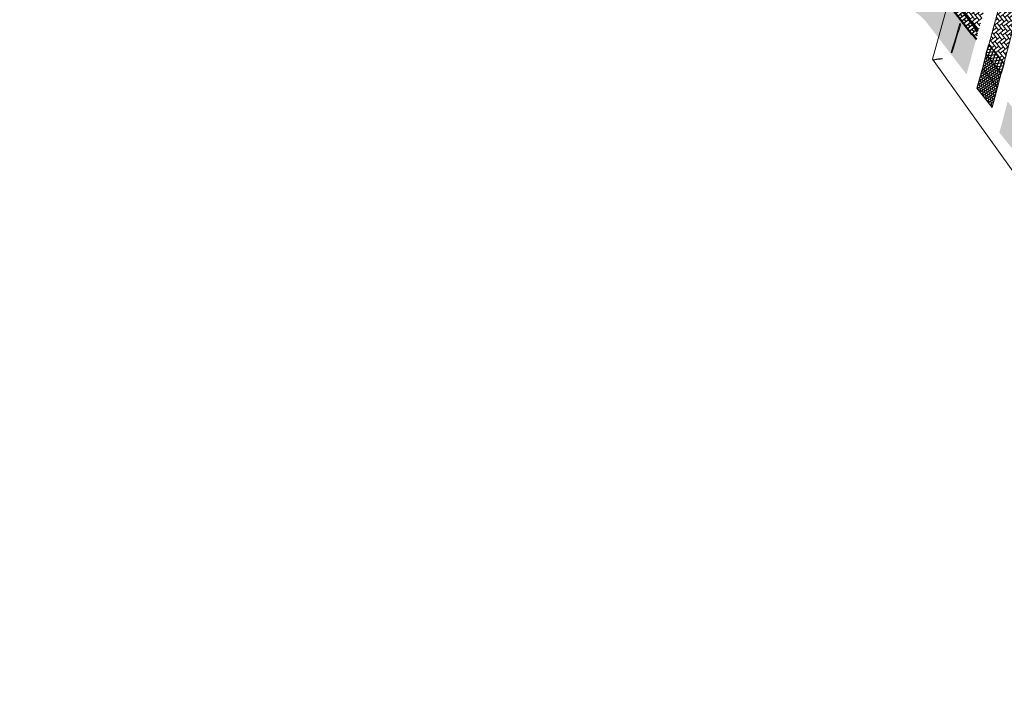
# Model space of a CAD drawing. Header units: metres. Extents: x 196882 to 197709, y 354811 to 355604.
# Tile 2 of 68: x 197073 to 197235, y 355268 to 355381. Entities that reach past the tile are written whole.
import ezdxf

# ---------------------------------------------------------------- set-up
doc = ezdxf.new("R2010")
doc.units = ezdxf.units.M
for name, color, linetype, lineweight in [('B-WE-IE-MEUBILAIR_SPOORWEGMEUBILAIR-G', 30, 'Continuous', 18), ('slagboom', 2, 'Continuous', 0), ('V-WE-VH-KANTOPSLUITING_TROTTOIRBAND-G', 7, 'VH-TROTTOIRBAND-V', 0), ('V-WE-VH-VERHARDING_BETONSTRAATSTEEN-A', 252, 'Continuous', 18), ('V-WE-VH-VERHARDING_TEGEL-A', 252, 'Continuous', 18), ('waarschuwingshek', 252, 'Continuous', 18)]:
    doc.layers.add(name, color=color, linetype=linetype, lineweight=lineweight)
doc.layers.add('V-WE-VH-VERHARDING_TEGEL_300x300 grijs', color=7, linetype='Continuous', lineweight=18, true_color=0x999999)
doc.layers.add('V_WEGEN_A_ASFALT', color=252, linetype='Continuous')
doc.layers.add('V_WEGEN_A_BSS', color=252, linetype='Continuous')
doc.linetypes.add('VH-TROTTOIRBAND-V', pattern='A,2.5,[24,NLCS.SHX,S=1,R=0,X=0,Y=0],2.5,-2,2,-2,2,-2', length=15)
pattern_1 = [(308.015660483, (0, 0), (0.378674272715, -0.1799640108), [0.375, -0.375]), (38.01566048, (0, 0), (-0.23095381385, 0.29544091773), [])]

# ---------------------------------------------------------------- blocks, each defined once
blk = doc.blocks.new('S503_2')
at = {"layer": 'slagboom', "color": 3, "linetype": 'Continuous', "lineweight": 0, "flags": 128}
for points in [[(0, 0), (1, 0), (1, 0.15), (0, 0.15), (0, 0)], [(0, 0), (1, 0), (1, 0.15), (0, 0.15), (0, 0)], [(2, 0), (3, 0), (3, 0.15), (2, 0.15), (2, 0)], [(2, 0), (3, 0), (3, 0.15), (2, 0.15), (2, 0)], [(4, 0), (5, 0), (5, 0.15), (4, 0.15), (4, 0)], [(4, 0), (5, 0), (5, 0.15), (4, 0.15), (4, 0)]]:
    blk.add_lwpolyline(points, close=True, dxfattribs=at)
at = {"layer": 'slagboom', "color": 7, "linetype": 'Continuous', "lineweight": 0, "flags": 128}
for points in [[(1, 0), (2, 0), (2, 0.15), (1, 0.15), (1, 0)], [(1, 0), (2, 0), (2, 0.15), (1, 0.15), (1, 0)], [(3, 0), (4, 0), (4, 0.15), (3, 0.15), (3, 0)], [(3, 0), (4, 0), (4, 0.15), (3, 0.15), (3, 0)]]:
    blk.add_lwpolyline(points, close=True, dxfattribs=at)
blk = doc.blocks.new('S503_1')
at = {"layer": 'slagboom', "color": 3, "linetype": 'Continuous', "lineweight": 0}
blk.add_blockref('S503_2', (0, 0), dxfattribs=at)
blk = doc.blocks.new('S503')
at = {"layer": 'waarschuwingshek', "color": 3, "linetype": 'Continuous', "lineweight": 0, "flags": 128}
for points in [[(0, 0), (1, 0), (1, 0.15), (0, 0.15), (0, 0)], [(0, 0), (1, 0), (1, 0.15), (0, 0.15), (0, 0)], [(2, 0), (3, 0), (3, 0.15), (2, 0.15), (2, 0)], [(2, 0), (3, 0), (3, 0.15), (2, 0.15), (2, 0)], [(4, 0), (5, 0), (5, 0.15), (4, 0.15), (4, 0)], [(4, 0), (5, 0), (5, 0.15), (4, 0.15), (4, 0)]]:
    blk.add_lwpolyline(points, close=True, dxfattribs=at)
at = {"layer": 'waarschuwingshek', "color": 7, "linetype": 'Continuous', "lineweight": 0, "flags": 128}
for points in [[(1, 0), (2, 0), (2, 0.15), (1, 0.15), (1, 0)], [(1, 0), (2, 0), (2, 0.15), (1, 0.15), (1, 0)], [(3, 0), (4, 0), (4, 0.15), (3, 0.15), (3, 0)], [(3, 0), (4, 0), (4, 0.15), (3, 0.15), (3, 0)]]:
    blk.add_lwpolyline(points, close=True, dxfattribs=at)
blk = doc.blocks.new('S1121')
at = {"layer": 'waarschuwingshek', "linetype": 'Continuous', "lineweight": 0, "xscale": 0.3, "yscale": 0.3, "zscale": 0.3}
blk.add_blockref('S503', (0, 0), dxfattribs=at)

msp = doc.modelspace()

# ---------------------------------------------------------------- hatches: boundary and pattern name
at = {"layer": 'V-WE-VH-VERHARDING_BETONSTRAATSTEEN-A'}
h = msp.add_hatch(dxfattribs=at)
h.set_pattern_fill('AVH-BSS_KEIFORMAAT_KEPER', color=256, scale=5, pattern_type=2)
h.set_pattern_definition([(308.0157, (197229.3955, 355377.97446), (0.736953, -0.090282), [1.575, -0.525]), (218.0157, (197230.22274, 355378.62113), (0.736953, -0.090282), [1.575, -0.525])])
h.paths.add_polyline_path([(197233.17, 355388.28), (197230.75, 355379.35), (197230.43, 355379.77), (197230.16, 355380.23), (197228.52, 355382.4), (197229.43, 355385.78), (197229.73, 355385.72), (197230.06, 355385.75), (197230.36, 355385.9), (197230.58, 355386.11), (197230.72, 355386.39), (197230.77, 355386.72), (197230.71, 355387.04), (197230.55, 355387.31), (197230.02, 355387.99), (197230.87, 355391.09), (197232.12, 355389.47), (197232.5, 355389.1)])
h = msp.add_hatch(dxfattribs=at)
h.set_pattern_fill('AVH-BSS_KEIFORMAAT_KEPER', color=256, scale=5, pattern_type=2)
h.set_pattern_definition([(308.01566048, (0, 0), (0.7369526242, -0.0902819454), [1.575, -0.525]), (218.01566048, (0.82723, 0.64667), (0.7369526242, -0.0902819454), [1.575, -0.525])])
h.paths.add_polyline_path([(197234.89, 355386.08), (197232.46, 355377.11), (197234.93, 355373.96), (197237.32, 355382.94)])
at = {"layer": 'V-WE-VH-VERHARDING_TEGEL-A'}
h = msp.add_hatch(dxfattribs=at)
h.set_pattern_fill('AVH-TEGEL_300X300_HALFST', color=11, scale=1.25, pattern_type=2)
h.set_pattern_definition([(308.01566, (197073.439, 355375.506), (0.37867427, -0.17996401), [0.375, -0.375]), (38.01566, (197073.439, 355375.506), (-0.2309538, 0.2954409), [])])
edge = h.paths.add_edge_path()
edge.add_line((197230.35, 355377.84), (197228.83, 355372.23))
edge.add_line((197228.83, 355372.23), (197222.39, 355380.62))
edge.add_arc((197215.85, 355375.57), 8.27, 37.7088, 62.6983)
edge.add_line((197219.64, 355382.91), (197218.12, 355383.98))
edge.add_line((197218.12, 355383.98), (197217.75, 355384.36))
edge.add_line((197217.75, 355384.36), (197219.56, 355386.34))
edge.add_line((197219.56, 355386.34), (197218.84, 355387.11))
edge.add_line((197218.84, 355387.11), (197218.61, 355387.39))
edge.add_line((197218.61, 355387.39), (197081.08, 355564.65))
edge.add_line((197081.08, 355564.65), (197078.49, 355567.49))
edge.add_line((197078.49, 355567.49), (197077.38, 355568.1))
edge.add_line((197077.38, 355568.1), (197076.18, 355568.56))
edge.add_line((197076.18, 355568.56), (197074.92, 355568.86))
edge.add_line((197074.92, 355568.86), (197073.65, 355568.97))
edge.add_line((197073.65, 355568.97), (197073.44, 355571.49))
edge.add_line((197073.44, 355571.49), (197074.87, 355571.37))
edge.add_line((197074.87, 355571.37), (197076.28, 355571.01))
edge.add_line((197076.28, 355571.01), (197077.61, 355570.43))
edge.add_line((197077.61, 355570.43), (197078.82, 355569.66))
edge.add_line((197078.82, 355569.66), (197080.65, 355567.88))
edge.add_line((197080.65, 355567.88), (197082.33, 355565.97))
edge.add_line((197082.33, 355565.97), (197096.78, 355547.35))
edge.add_line((197096.78, 355547.35), (197107.7, 355533.27))
edge.add_line((197107.7, 355533.27), (197114.96, 355523.92))
edge.add_line((197114.96, 355523.92), (197134.16, 355499.17))
edge.add_line((197134.16, 355499.17), (197141.74, 355489.4))
edge.add_line((197141.74, 355489.4), (197147.29, 355482.24))
edge.add_line((197147.29, 355482.24), (197149.09, 355483.6))
edge.add_line((197149.09, 355483.6), (197151, 355480.66))
edge.add_line((197151, 355480.66), (197149.43, 355479.47))
edge.add_line((197149.43, 355479.47), (197156.94, 355469.79))
edge.add_line((197156.94, 355469.79), (197160.8, 355464.82))
edge.add_line((197160.8, 355464.82), (197172.38, 355449.91))
edge.add_line((197172.38, 355449.91), (197177.16, 355443.75))
edge.add_line((197177.16, 355443.75), (197189.36, 355428.04))
edge.add_line((197189.36, 355428.04), (197196.39, 355418.98))
edge.add_line((197196.39, 355418.98), (197206.62, 355405.8))
edge.add_line((197206.62, 355405.8), (197216.11, 355393.59))
edge.add_line((197216.11, 355393.59), (197220.16, 355388.37))
edge.add_line((197220.16, 355388.37), (197220.82, 355387.61))
edge.add_line((197220.82, 355387.61), (197221.62, 355387))
edge.add_line((197221.62, 355387), (197223.09, 355386.1))
edge.add_line((197223.09, 355386.1), (197223.66, 355385.73))
edge.add_line((197223.66, 355385.73), (197224.66, 355384.9))
edge.add_line((197224.66, 355384.9), (197225.52, 355383.93))
edge.add_line((197225.52, 355383.93), (197229.46, 355378.84))
edge.add_line((197229.46, 355378.84), (197229.83, 355378.49))
edge.add_line((197229.83, 355378.49), (197230.35, 355377.84))
h = msp.add_hatch(dxfattribs=at)
h.set_pattern_fill('AVH-TEGEL_300X300_HALFST', color=11, scale=1.25, pattern_type=2)
h.set_pattern_definition(pattern_1)
h.paths.add_polyline_path([(197232.06, 355375.61), (197231.43, 355373.29), (197233.89, 355370.09), (197234.52, 355372.42)])
h = msp.add_hatch(dxfattribs=at)
h.set_pattern_fill('AVH-TEGEL_300X300_HALFST', color=256, scale=1.25, pattern_type=2)
h.set_pattern_definition(pattern_1)
h.paths.add_polyline_path([(197230.54, 355370), (197231.43, 355373.29), (197233.89, 355370.09), (197233.02, 355366.79)])
h = msp.add_hatch(dxfattribs=at)
h.set_pattern_fill('AVH-TEGEL_300X300_HALFST', color=256, scale=1.25, pattern_type=2)
h.set_pattern_definition([(308.01566, (197234.217, 354932.616), (0.37867427, -0.17996401), [0.375, -0.375]), (38.01566, (197234.217, 354932.616), (-0.23095381, 0.29544092), [])])
h.paths.add_polyline_path([(197235.58, 355367.8), (197234.22, 355362.69), (197236.72, 355359.56), (197239.92, 355353.36), (197240.02, 355353.25), (197240.6, 355353.71), (197242.75, 355350.95), (197242.15, 355350.48), (197247.64, 355343.37), (197248.79, 355344.22), (197251.13, 355341.16), (197250.02, 355340.28), (197251.38, 355338.51), (197252.02, 355339.01), (197253.24, 355337.43), (197252.6, 355336.93), (197255.07, 355333.73), (197255.72, 355334.22), (197256.93, 355332.63), (197256.29, 355332.15), (197258.77, 355328.93), (197259.39, 355329.42), (197260.61, 355327.83), (197259.99, 355327.35), (197262.4, 355324.22), (197263.57, 355325.08), (197265.76, 355322.25), (197264.61, 355321.36), (197266.05, 355319.5), (197266.68, 355319.99), (197267.9, 355318.4), (197267.27, 355317.91), (197268.56, 355316.25), (197270.47, 355317.88), (197270.37, 355318.02), (197270.77, 355318.33), (197271.08, 355317.94), (197271.02, 355317.89), (197277.3, 355309.6), (197279.8, 355306.51), (197279.77, 355306.48), (197282.14, 355303.45), (197279.74, 355301.59), (197280.95, 355299.98), (197287.4, 355296.11), (197287.54, 355295.83), (197336.51, 355232.78), (197336.63, 355232.87), (197343.68, 355223.84), (197345.79, 355221.13), (197350.13, 355215.56), (197350.73, 355214.79), (197350.79, 355213.52), (197352.13, 355211.81), (197352.95, 355211.67), (197355.81, 355207.91), (197382.7, 355173.36), (197415.03, 355132.03), (197418.82, 355127.31), (197426.22, 355117.67), (197426.16, 355117.57), (197439.09, 355100.96), (197447.4, 355090.49), (197447.27, 355090.39), (197453.82, 355082.22), (197453.72, 355082.15), (197455.98, 355079.26), (197455.94, 355079.17), (197461.24, 355072.44), (197461.37, 355072.49), (197471.12, 355059.99), (197471.26, 355059.82), (197471.3, 355059.86), (197476.13, 355053.59), (197484.04, 355043.42), (197483.73, 355043.18), (197485.48, 355040.96), (197485.83, 355041.19), (197487.25, 355039.31), (197487.14, 355039.22), (197495.21, 355028.87), (197497.65, 355025.79), (197507.36, 355013.14), (197507.47, 355013.22), (197507.85, 355012.72), (197507.76, 355012.64), (197515.17, 355003.15), (197515.26, 355003.2), (197520.23, 354996.69), (197525.87, 354989.27), (197535.3, 354976.94), (197535.18, 354976.85), (197538.11, 354973.09), (197538.24, 354973.17), (197538.44, 354972.93), (197537.46, 354972.14), (197537.63, 354971.96), (197536.26, 354970.59), (197538.45, 354967.93), (197543.23, 354962.05), (197550.19, 354953.5), (197553.95, 354948.89), (197557.92, 354943.99), (197557.83, 354943.92), (197564.13, 354936.16), (197565.05, 354936.92), (197568.45, 354932.62), (197570.36, 354934.06), (197484.87, 355044.16), (197357.83, 355207.94), (197351.26, 355216.42), (197346.19, 355222.97), (197337.31, 355234.37), (197242.95, 355355.92), (197242.43, 355356.78), (197242.13, 355357.73), (197241.98, 355358.46), (197241.53, 355359.88), (197240.75, 355361.16), (197237.75, 355365.01)])
at = {"layer": 'V_WEGEN_A_ASFALT'}
h = msp.add_hatch(dxfattribs=at)
h.set_pattern_fill('AVH-ASFALT', color=256, scale=0.5, style=0, pattern_type=2)
h.set_pattern_definition([(8.01566048, (0, 0), (-0.0697218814, 0.495114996), []), (68.01566048, (0, 0), (-0.463643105, 0.1871765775), [])])
h.paths.add_polyline_path([(197232.06, 355375.61), (197232.46, 355377.11), (197234.93, 355373.96), (197234.52, 355372.42)])
at = {"layer": 'V_WEGEN_A_BSS'}
h = msp.add_hatch(dxfattribs=at)
h.set_pattern_fill('AVH-BSS_KEIFORMAAT_HALFST', color=256, scale=5, style=0, pattern_type=2)
h.set_pattern_definition([(308.0157, (197224.27146, 355378.08224), (0.736953, -0.090282), [0.525, -0.525]), (38.0157, (197224.27146, 355378.08224), (-0.323335, 0.413617), [])])
h.paths.add_polyline_path([(197230.43, 355378.14), (197230.02, 355378.66), (197229.65, 355379.01), (197225.71, 355384.09), (197224.83, 355385.08), (197224.42, 355385.42), (197224.86, 355385.38), (197225.54, 355385.31), (197225.68, 355385.29), (197225.97, 355385.21), (197226.2, 355385.02), (197228.32, 355382.25), (197229.95, 355380.1), (197230.19, 355379.68), (197230.54, 355379.17), (197230.66, 355379)])

# ---------------------------------------------------------------- linework, layer by layer
at = {"layer": 'B-WE-IE-MEUBILAIR_SPOORWEGMEUBILAIR-G', "flags": 128}
msp.add_lwpolyline([(197223.25, 355374.72), (197237.96, 355354.22), (197239.34, 355359.49), (197244.49, 355379.98), (197243.63, 355381.51), (197243.39, 355382.07), (197230, 355399.23), (197223.25, 355374.72)], close=True, dxfattribs=at)
at = {"layer": 'V-WE-VH-KANTOPSLUITING_TROTTOIRBAND-G', "ltscale": 2, "const_width": 0.25, "flags": 128}
for points in [[(197177.19, 355443.92), (197177.26, 355443.82), (197189.45, 355428.12), (197190.44, 355426.85), (197196.49, 355419.05), (197197.47, 355417.79), (197206.72, 355405.88), (197207.7, 355404.61), (197216.21, 355393.66), (197217.18, 355392.4), (197220.26, 355388.45), (197220.91, 355387.7), (197221.69, 355387.1), (197223.16, 355386.21), (197223.45, 355386.02), (197223.74, 355385.83), (197224.74, 355384.99), (197225.62, 355384.01), (197229.55, 355378.93), (197229.93, 355378.58), (197230.45, 355377.92)], [(197224.26, 355385.55), (197224.87, 355385.51), (197225.55, 355385.43), (197225.7, 355385.42), (197226.03, 355385.32), (197226.29, 355385.11), (197228.42, 355382.32), (197230.06, 355380.17), (197230.29, 355379.74), (197230.64, 355379.24)]]:
    msp.add_lwpolyline(points, dxfattribs=at)
at = {"layer": 'V-WE-VH-VERHARDING_BETONSTRAATSTEEN-A', "flags": 128}
msp.add_lwpolyline([(197234.89, 355386.08), (197232.46, 355377.11), (197234.93, 355373.96), (197237.32, 355382.94)], close=True, dxfattribs=at)
at = {"layer": 'V-WE-VH-VERHARDING_TEGEL-A', "flags": 128}
for points in [[(197232.06, 355375.61), (197231.43, 355373.29), (197233.89, 355370.09), (197234.52, 355372.42)], [(197230.54, 355370), (197231.43, 355373.29), (197233.89, 355370.09), (197233.02, 355366.79)]]:
    msp.add_lwpolyline(points, close=True, dxfattribs=at)
at = {"layer": 'V-WE-VH-VERHARDING_TEGEL_300x300 grijs', "flags": 128}
for points in [[(197177.21, 355444.09), (197177.36, 355443.9), (197189.55, 355428.2), (197190.54, 355426.93), (197196.59, 355419.13), (197197.57, 355417.87), (197206.82, 355405.96), (197207.8, 355404.69), (197216.31, 355393.74), (197217.28, 355392.48), (197220.35, 355388.53), (197220.99, 355387.79), (197221.76, 355387.2), (197223.22, 355386.32), (197223.52, 355386.13), (197223.81, 355385.93), (197224.83, 355385.08), (197225.71, 355384.09), (197229.65, 355379.01), (197230.02, 355378.66), (197230.54, 355378)], [(197224.09, 355385.69), (197224.88, 355385.63), (197225.56, 355385.56), (197225.73, 355385.54), (197226.09, 355385.44), (197226.38, 355385.2), (197228.52, 355382.4), (197230.16, 355380.23), (197230.4, 355379.81), (197230.75, 355379.31)], [(197224.42, 355385.42), (197224.86, 355385.38), (197225.54, 355385.31), (197225.68, 355385.29), (197225.97, 355385.21), (197226.2, 355385.02), (197228.32, 355382.25), (197229.95, 355380.1), (197230.19, 355379.68), (197230.54, 355379.17)]]:
    msp.add_lwpolyline(points, dxfattribs=at)
at = {"layer": 'V_WEGEN_A_ASFALT', "flags": 128}
msp.add_lwpolyline([(197232.06, 355375.61), (197232.46, 355377.11), (197234.93, 355373.96), (197234.52, 355372.42)], close=True, dxfattribs=at)

# ---------------------------------------------------------------- block references
at = {"layer": 'slagboom', "color": 3, "linetype": 'Continuous', "lineweight": 0, "rotation": 253.0867822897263}
msp.add_blockref('S503_1', (197227.75, 355380.61), dxfattribs=at)
at = {"layer": 'waarschuwingshek', "rotation": 187.8141808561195}
msp.add_blockref('S1121', (197224.81, 355374.85), dxfattribs=at)

doc.saveas('drawing.dxf')
